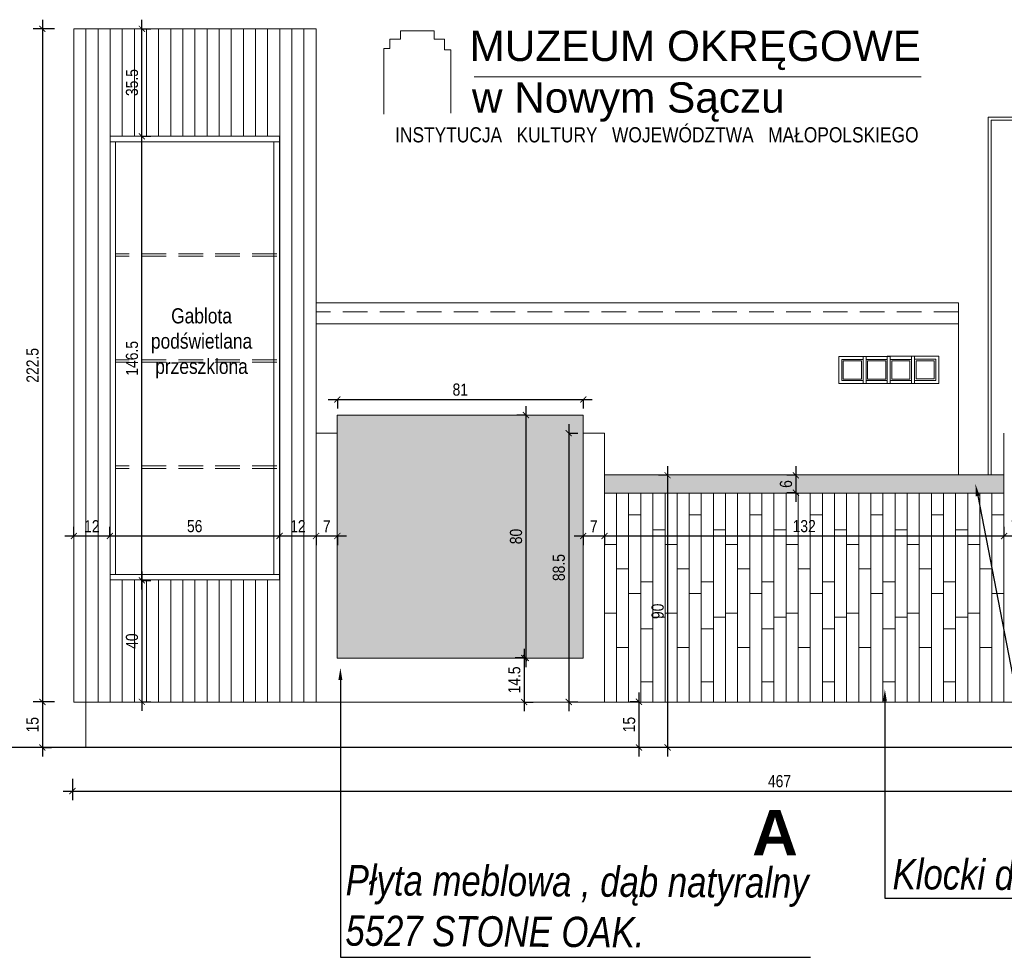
# Model space of a CAD drawing. Header units: millimetres. Extents: x -9038497 to 54128, y -10570064 to 59476.
# Tile 91 of 135: x 45752 to 46078, y 21984 to 22293. Entities that reach past the tile are written whole.
import ezdxf
from ezdxf import colors
from ezdxf.entities.mleader import LeaderData, LeaderLine
from ezdxf.math import Vec2, Vec3

# ---------------------------------------------------------------- set-up
doc = ezdxf.new("R2010")
doc.units = ezdxf.units.MM
doc.header["$LTSCALE"] = 0.8
doc.header["$PDMODE"] = 2
doc.linetypes.add('DASHED', pattern=[19.05, 12.7, -6.35])
doc.linetypes.add('HIDDEN', pattern=[9.525, 6.35, -3.175])
for name, color, linetype, lineweight in [('0 proj_drzwi', 4, 'Continuous', 0), ('0 proj_meble 25', 42, 'Continuous', 25), ('0 proj_oświetlenie', 150, 'Continuous', 13), ('0 proj_przerywana nr 5.', 7, 'HIDDEN', 0), ('0 proj_symbole elektryczne', 150, 'Continuous', 25), ('0 proj_widok widok widok', 7, 'Continuous', 0), ('OPISÓWKA', 120, 'Continuous', 0), ('SCIANY', 1, 'Continuous', 30)]:
    doc.layers.add(name, color=color, linetype=linetype, lineweight=lineweight)
doc.layers.add('SCHODY', color=2, linetype='Continuous')
doc.styles.get("Standard").update_dxf_attribs({"font": 'g12f13.shx', "width": 0.8, "height": 10})
doc.styles.add('WYMIAR-20', font='ARIALN.TTF', dxfattribs={"height": 4})
doc.styles.add('WYMIAR-50', font='ARIALN.TTF', dxfattribs={"height": 10})
doc.dimstyles.new('SKALA-20', dxfattribs={"dimscale": 2, "dimtxt": 2, "dimasz": 1, "dimexe": 1.5, "dimexo": 1.5, "dimgap": 0.6, "dimtad": 1, "dimdec": 1, "dimrnd": 0.5, "dimdsep": 46, "dimtxsty": 'WYMIAR-20', "dimblk": 'ARCHTICK', "dimcen": 1.2, "dimdle": 1.5, "dimclrd": 256, "dimclre": 256, "dimclrt": 256, "dimadec": 0, "dimazin": 0, "dimtfac": 0.5, "dimtdec": 1, "dimtix": 1, "dimtmove": 2, "dimatfit": 3, "dimfxl": 2, "dimfxlon": 1, "dimtolj": 1, "dimarcsym": 0})

# ---------------------------------------------------------------- blocks, each defined once
blk = doc.blocks.new('_ArchTick')
at = {"color": 0, "linetype": 'ByBlock', "const_width": 0.15}
blk.add_lwpolyline([(-0.5, -0.5), (0.5, 0.5)], dxfattribs=at)
blk = doc.blocks.new('*D2500')
at = {"layer": '0 proj_widok widok widok', "lineweight": -2, "transparency": 16777216}
for p, q in [((46008.7, 22146), (46008.7, 22134.23)), ((46008.7, 22143), (46005.7, 22143)), ((46008.7, 22137.23), (46005.7, 22137.23))]:
    blk.add_line(p, q, dxfattribs=at)
at = {"layer": 'Defpoints', "color": 0, "lineweight": 0, "transparency": 16777216}
for p in [(46009.12, 22143), (46008.7, 22137.23), (46009.12, 22137.23)]:
    blk.add_point(p, dxfattribs=at)
at = {"layer": '0 proj_widok widok widok', "lineweight": -2, "transparency": 16777216, "xscale": 2, "yscale": 2, "zscale": 2}
for p, rotation in [((46008.7, 22143), 90), ((46008.7, 22137.23), 270)]:
    blk.add_blockref('_ArchTick', p, dxfattribs=dict(at, rotation=rotation))
at = {"layer": '0 proj_widok widok widok', "lineweight": 0, "transparency": 16777216, "insert": (46005.46, 22140.12), "char_height": 4, "attachment_point": 5, "rotation": 90, "style": 'WYMIAR-20'}
blk.add_mtext('\\A1;6', dxfattribs=at)
blk = doc.blocks.new('ELE')
at = {"layer": '0 proj_oświetlenie'}
for p, q in [((867.64, 1570.94), (876.64, 1570.94)), ((867.64, 1561.94), (867.64, 1570.94)), ((868.64, 1569.94), (875.64, 1569.94)), ((868.64, 1562.94), (868.64, 1569.94)), ((875.64, 1569.94), (875.64, 1562.94)), ((876.64, 1570.94), (876.64, 1561.94)), ((869.14, 1569.44), (875.14, 1569.44)), ((869.14, 1563.44), (869.14, 1569.44)), ((875.14, 1569.44), (875.14, 1563.44)), ((875.14, 1563.44), (869.14, 1563.44)), ((876.64, 1561.94), (867.64, 1561.94)), ((875.64, 1562.94), (868.64, 1562.94))]:
    blk.add_line(p, q, dxfattribs=at)
blk = doc.blocks.new('*D2252')
at = {"layer": '0 proj_widok widok widok', "lineweight": -2, "transparency": 16777216}
for p, q in [((45769.89, 22042.75), (45769.89, 22035.75)), ((46236.74, 22042.75), (46236.74, 22035.75)), ((45766.89, 22038.75), (46239.74, 22038.75))]:
    blk.add_line(p, q, dxfattribs=at)
at = {"layer": 'Defpoints', "color": 0, "lineweight": 0, "transparency": 16777216}
for p in [(45769.89, 22069.48), (46236.74, 22069.48), (46236.74, 22038.75)]:
    blk.add_point(p, dxfattribs=at)
at = {"layer": '0 proj_widok widok widok', "lineweight": -2, "transparency": 16777216, "xscale": 2, "yscale": 2, "zscale": 2, "rotation": 180}
blk.add_blockref('_ArchTick', (45769.89, 22038.75), dxfattribs=at)
at = {"layer": '0 proj_widok widok widok', "lineweight": -2, "transparency": 16777216, "xscale": 2, "yscale": 2, "zscale": 2}
blk.add_blockref('_ArchTick', (46236.74, 22038.75), dxfattribs=at)
at = {"layer": '0 proj_widok widok widok', "lineweight": 0, "transparency": 16777216, "insert": (46003.31, 22041.99), "char_height": 4, "attachment_point": 5, "style": 'WYMIAR-20'}
blk.add_mtext('\\A1;467', dxfattribs=at)
blk = doc.blocks.new('*D2253')
at = {"layer": '0 proj_widok widok widok', "lineweight": -2, "transparency": 16777216}
for p, q in [((45770.38, 22122.96), (45770.38, 22125.96)), ((45782.22, 22122.96), (45782.22, 22125.96)), ((45767.38, 22122.96), (45785.22, 22122.96))]:
    blk.add_line(p, q, dxfattribs=at)
at = {"layer": 'Defpoints', "color": 0, "lineweight": 0, "transparency": 16777216}
for p in [(45770.38, 22122.66), (45782.22, 22122.96), (45782.22, 22122.66)]:
    blk.add_point(p, dxfattribs=at)
at = {"layer": '0 proj_widok widok widok', "lineweight": -2, "transparency": 16777216, "xscale": 2, "yscale": 2, "zscale": 2, "rotation": 180}
blk.add_blockref('_ArchTick', (45770.38, 22122.96), dxfattribs=at)
at = {"layer": '0 proj_widok widok widok', "lineweight": -2, "transparency": 16777216, "xscale": 2, "yscale": 2, "zscale": 2}
blk.add_blockref('_ArchTick', (45782.22, 22122.96), dxfattribs=at)
at = {"layer": '0 proj_widok widok widok', "lineweight": 0, "transparency": 16777216, "insert": (45776.3, 22126.17), "char_height": 4, "attachment_point": 5, "style": 'WYMIAR-20'}
blk.add_mtext('\\A1;12', dxfattribs=at)
blk = doc.blocks.new('*D2254')
at = {"layer": '0 proj_widok widok widok', "lineweight": -2, "transparency": 16777216}
for p, q in [((45782.22, 22122.96), (45782.22, 22125.96)), ((45779.22, 22122.96), (45841.3, 22122.96)), ((45838.3, 22122.96), (45838.3, 22119.96))]:
    blk.add_line(p, q, dxfattribs=at)
at = {"layer": 'Defpoints', "color": 0, "lineweight": 0, "transparency": 16777216}
for p in [(45782.22, 22122.66), (45838.3, 22123.36), (45838.3, 22122.96)]:
    blk.add_point(p, dxfattribs=at)
at = {"layer": '0 proj_widok widok widok', "lineweight": -2, "transparency": 16777216, "xscale": 2, "yscale": 2, "zscale": 2, "rotation": 180}
blk.add_blockref('_ArchTick', (45782.22, 22122.96), dxfattribs=at)
at = {"layer": '0 proj_widok widok widok', "lineweight": -2, "transparency": 16777216, "xscale": 2, "yscale": 2, "zscale": 2}
blk.add_blockref('_ArchTick', (45838.3, 22122.96), dxfattribs=at)
at = {"layer": '0 proj_widok widok widok', "lineweight": 0, "transparency": 16777216, "insert": (45810.26, 22126.2), "char_height": 4, "attachment_point": 5, "style": 'WYMIAR-20'}
blk.add_mtext('\\A1;56', dxfattribs=at)
blk = doc.blocks.new('*D2255')
at = {"layer": '0 proj_widok widok widok', "lineweight": -2, "transparency": 16777216}
for p, q in [((45835.3, 22122.96), (45853.31, 22122.96)), ((45838.3, 22122.96), (45838.3, 22119.96)), ((45850.31, 22122.96), (45850.31, 22119.96))]:
    blk.add_line(p, q, dxfattribs=at)
at = {"layer": 'Defpoints', "color": 0, "lineweight": 0, "transparency": 16777216}
for p in [(45850.31, 22124.58), (45838.3, 22123.36), (45850.31, 22122.96)]:
    blk.add_point(p, dxfattribs=at)
at = {"layer": '0 proj_widok widok widok', "lineweight": -2, "transparency": 16777216, "xscale": 2, "yscale": 2, "zscale": 2, "rotation": 180}
blk.add_blockref('_ArchTick', (45838.3, 22122.96), dxfattribs=at)
at = {"layer": '0 proj_widok widok widok', "lineweight": -2, "transparency": 16777216, "xscale": 2, "yscale": 2, "zscale": 2}
blk.add_blockref('_ArchTick', (45850.31, 22122.96), dxfattribs=at)
at = {"layer": '0 proj_widok widok widok', "lineweight": 0, "transparency": 16777216, "insert": (45844.31, 22126.17), "char_height": 4, "attachment_point": 5, "style": 'WYMIAR-20'}
blk.add_mtext('\\A1;12', dxfattribs=at)
blk = doc.blocks.new('*D2256')
at = {"layer": '0 proj_widok widok widok', "lineweight": -2, "transparency": 16777216}
for p, q in [((45847.31, 22122.96), (45860.35, 22122.96)), ((45850.31, 22122.96), (45850.31, 22119.96)), ((45857.35, 22122.96), (45857.35, 22119.96))]:
    blk.add_line(p, q, dxfattribs=at)
at = {"layer": 'Defpoints', "color": 0, "lineweight": 0, "transparency": 16777216}
for p in [(45850.31, 22124.58), (45857.35, 22123.88), (45857.35, 22122.96)]:
    blk.add_point(p, dxfattribs=at)
at = {"layer": '0 proj_widok widok widok', "lineweight": -2, "transparency": 16777216, "xscale": 2, "yscale": 2, "zscale": 2, "rotation": 180}
blk.add_blockref('_ArchTick', (45850.31, 22122.96), dxfattribs=at)
at = {"layer": '0 proj_widok widok widok', "lineweight": -2, "transparency": 16777216, "xscale": 2, "yscale": 2, "zscale": 2}
blk.add_blockref('_ArchTick', (45857.35, 22122.96), dxfattribs=at)
at = {"layer": '0 proj_widok widok widok', "lineweight": 0, "transparency": 16777216, "insert": (45853.83, 22126.16), "char_height": 4, "attachment_point": 5, "style": 'WYMIAR-20'}
blk.add_mtext('\\A1;7', dxfattribs=at)
blk = doc.blocks.new('*D2257')
at = {"layer": '0 proj_widok widok widok', "lineweight": -2, "transparency": 16777216}
for p, q in [((45854.35, 22168.04), (45941.52, 22168.04)), ((45857.35, 22168.04), (45857.35, 22165.04)), ((45938.52, 22168.04), (45938.52, 22165.04))]:
    blk.add_line(p, q, dxfattribs=at)
at = {"layer": 'Defpoints', "color": 0, "lineweight": 0, "transparency": 16777216}
for p in [(45857.35, 22168.96), (45938.52, 22168.24), (45938.52, 22168.04)]:
    blk.add_point(p, dxfattribs=at)
at = {"layer": '0 proj_widok widok widok', "lineweight": -2, "transparency": 16777216, "xscale": 2, "yscale": 2, "zscale": 2, "rotation": 180}
blk.add_blockref('_ArchTick', (45857.35, 22168.04), dxfattribs=at)
at = {"layer": '0 proj_widok widok widok', "lineweight": -2, "transparency": 16777216, "xscale": 2, "yscale": 2, "zscale": 2}
blk.add_blockref('_ArchTick', (45938.52, 22168.04), dxfattribs=at)
at = {"layer": '0 proj_widok widok widok', "lineweight": 0, "transparency": 16777216, "insert": (45897.94, 22171.28), "char_height": 4, "attachment_point": 5, "style": 'WYMIAR-20'}
blk.add_mtext('\\A1;81', dxfattribs=at)
blk = doc.blocks.new('*D2258')
at = {"layer": '0 proj_widok widok widok', "lineweight": -2, "transparency": 16777216}
for p, q in [((45935.52, 22122.96), (45948.5, 22122.96)), ((45938.52, 22122.96), (45938.52, 22119.96)), ((45945.5, 22122.96), (45945.5, 22119.96))]:
    blk.add_line(p, q, dxfattribs=at)
at = {"layer": 'Defpoints', "color": 0, "lineweight": 0, "transparency": 16777216}
for p in [(45938.52, 22123.16), (45945.5, 22123.35), (45945.5, 22122.96)]:
    blk.add_point(p, dxfattribs=at)
at = {"layer": '0 proj_widok widok widok', "lineweight": -2, "transparency": 16777216, "xscale": 2, "yscale": 2, "zscale": 2, "rotation": 180}
blk.add_blockref('_ArchTick', (45938.52, 22122.96), dxfattribs=at)
at = {"layer": '0 proj_widok widok widok', "lineweight": -2, "transparency": 16777216, "xscale": 2, "yscale": 2, "zscale": 2}
blk.add_blockref('_ArchTick', (45945.5, 22122.96), dxfattribs=at)
at = {"layer": '0 proj_widok widok widok', "lineweight": 0, "transparency": 16777216, "insert": (45942.01, 22126.16), "char_height": 4, "attachment_point": 5, "style": 'WYMIAR-20'}
blk.add_mtext('\\A1;7', dxfattribs=at)
blk = doc.blocks.new('*D2259')
at = {"layer": '0 proj_widok widok widok', "lineweight": -2, "transparency": 16777216}
for p, q in [((46077.43, 22122.96), (46077.43, 22125.96)), ((45942.5, 22122.96), (46080.43, 22122.96)), ((45945.5, 22122.96), (45945.5, 22119.96))]:
    blk.add_line(p, q, dxfattribs=at)
at = {"layer": 'Defpoints', "color": 0, "lineweight": 0, "transparency": 16777216}
for p in [(45945.5, 22123.35), (46077.43, 22122.96), (46077.43, 22122.89)]:
    blk.add_point(p, dxfattribs=at)
at = {"layer": '0 proj_widok widok widok', "lineweight": -2, "transparency": 16777216, "xscale": 2, "yscale": 2, "zscale": 2, "rotation": 180}
blk.add_blockref('_ArchTick', (45945.5, 22122.96), dxfattribs=at)
at = {"layer": '0 proj_widok widok widok', "lineweight": -2, "transparency": 16777216, "xscale": 2, "yscale": 2, "zscale": 2}
blk.add_blockref('_ArchTick', (46077.43, 22122.96), dxfattribs=at)
at = {"layer": '0 proj_widok widok widok', "lineweight": 0, "transparency": 16777216, "insert": (46011.46, 22126.2), "char_height": 4, "attachment_point": 5, "style": 'WYMIAR-20'}
blk.add_mtext('\\A1;132', dxfattribs=at)
blk = doc.blocks.new('*D2260')
at = {"layer": '0 proj_widok widok widok', "lineweight": -2, "transparency": 16777216}
for p, q in [((46077.43, 22122.96), (46077.43, 22125.96)), ((46074.43, 22122.96), (46087.58, 22122.96)), ((46084.58, 22122.96), (46084.58, 22119.96))]:
    blk.add_line(p, q, dxfattribs=at)
at = {"layer": 'Defpoints', "color": 0, "lineweight": 0, "transparency": 16777216}
for p in [(46077.43, 22122.89), (46084.58, 22123.18), (46084.58, 22122.96)]:
    blk.add_point(p, dxfattribs=at)
at = {"layer": '0 proj_widok widok widok', "lineweight": -2, "transparency": 16777216, "xscale": 2, "yscale": 2, "zscale": 2, "rotation": 180}
blk.add_blockref('_ArchTick', (46077.43, 22122.96), dxfattribs=at)
at = {"layer": '0 proj_widok widok widok', "lineweight": -2, "transparency": 16777216, "xscale": 2, "yscale": 2, "zscale": 2}
blk.add_blockref('_ArchTick', (46084.58, 22122.96), dxfattribs=at)
at = {"layer": '0 proj_widok widok widok', "lineweight": 0, "transparency": 16777216, "insert": (46081.01, 22126.16), "char_height": 4, "attachment_point": 5, "style": 'WYMIAR-20'}
blk.add_mtext('\\A1;7', dxfattribs=at)
blk = doc.blocks.new('*D2266')
at = {"layer": '0 proj_widok widok widok', "lineweight": -2, "transparency": 16777216}
for p, q in [((45966.34, 22146.03), (45966.34, 22050.14)), ((45966.34, 22143.03), (45963.34, 22143.03)), ((45966.34, 22053.14), (45963.34, 22053.14))]:
    blk.add_line(p, q, dxfattribs=at)
at = {"layer": 'Defpoints', "color": 0, "lineweight": 0, "transparency": 16777216}
for p in [(45966.47, 22143.03), (45966.34, 22053.14), (45966.47, 22053.14)]:
    blk.add_point(p, dxfattribs=at)
at = {"layer": '0 proj_widok widok widok', "lineweight": -2, "transparency": 16777216, "xscale": 2, "yscale": 2, "zscale": 2}
for p, rotation in [((45966.34, 22143.03), 90), ((45966.34, 22053.14), 270)]:
    blk.add_blockref('_ArchTick', p, dxfattribs=dict(at, rotation=rotation))
at = {"layer": '0 proj_widok widok widok', "lineweight": 0, "transparency": 16777216, "insert": (45963.1, 22098.09), "char_height": 4, "attachment_point": 5, "rotation": 90, "style": 'WYMIAR-20'}
blk.add_mtext('\\A1;90', dxfattribs=at)
blk = doc.blocks.new('*D2267')
at = {"layer": '0 proj_widok widok widok', "lineweight": -2, "transparency": 16777216}
for p, q in [((45956.92, 22071.24), (45956.92, 22050.15)), ((45956.92, 22068.24), (45953.92, 22068.24)), ((45956.92, 22053.15), (45953.92, 22053.15))]:
    blk.add_line(p, q, dxfattribs=at)
at = {"layer": 'Defpoints', "color": 0, "lineweight": 0, "transparency": 16777216}
for p in [(45957.53, 22068.24), (45956.92, 22053.15), (45957.53, 22053.15)]:
    blk.add_point(p, dxfattribs=at)
at = {"layer": '0 proj_widok widok widok', "lineweight": -2, "transparency": 16777216, "xscale": 2, "yscale": 2, "zscale": 2}
for p, rotation in [((45956.92, 22068.24), 90), ((45956.92, 22053.15), 270)]:
    blk.add_blockref('_ArchTick', p, dxfattribs=dict(at, rotation=rotation))
at = {"layer": '0 proj_widok widok widok', "lineweight": 0, "transparency": 16777216, "insert": (45953.68, 22060.7), "char_height": 4, "attachment_point": 5, "rotation": 90, "style": 'WYMIAR-20'}
blk.add_mtext('\\A1;15', dxfattribs=at)
blk = doc.blocks.new('*D2268')
at = {"layer": '0 proj_widok widok widok', "lineweight": -2, "transparency": 16777216}
for p, q in [((45919.59, 22165.88), (45919.59, 22079.69)), ((45919.59, 22162.88), (45916.59, 22162.88)), ((45919.59, 22082.69), (45916.59, 22082.69))]:
    blk.add_line(p, q, dxfattribs=at)
at = {"layer": 'Defpoints', "color": 0, "lineweight": 0, "transparency": 16777216}
for p in [(45920.03, 22162.88), (45919.59, 22082.69), (45920.03, 22082.69)]:
    blk.add_point(p, dxfattribs=at)
at = {"layer": '0 proj_widok widok widok', "lineweight": -2, "transparency": 16777216, "xscale": 2, "yscale": 2, "zscale": 2}
for p, rotation in [((45919.59, 22162.88), 90), ((45919.59, 22082.69), 270)]:
    blk.add_blockref('_ArchTick', p, dxfattribs=dict(at, rotation=rotation))
at = {"layer": '0 proj_widok widok widok', "lineweight": 0, "transparency": 16777216, "insert": (45916.34, 22122.79), "char_height": 4, "attachment_point": 5, "rotation": 90, "style": 'WYMIAR-20'}
blk.add_mtext('\\A1;80', dxfattribs=at)
blk = doc.blocks.new('*D2269')
at = {"layer": '0 proj_widok widok widok', "lineweight": -2, "transparency": 16777216}
for p, q in [((45919.03, 22085.69), (45919.03, 22065.14)), ((45919.03, 22082.69), (45916.03, 22082.69)), ((45919.03, 22068.14), (45922.03, 22068.14))]:
    blk.add_line(p, q, dxfattribs=at)
at = {"layer": 'Defpoints', "color": 0, "lineweight": 0, "transparency": 16777216}
for p in [(45919.47, 22082.69), (45918.71, 22068.14), (45919.03, 22068.14)]:
    blk.add_point(p, dxfattribs=at)
at = {"layer": '0 proj_widok widok widok', "lineweight": -2, "transparency": 16777216, "xscale": 2, "yscale": 2, "zscale": 2}
for p, rotation in [((45919.03, 22082.69), 90), ((45919.03, 22068.14), 270)]:
    blk.add_blockref('_ArchTick', p, dxfattribs=dict(at, rotation=rotation))
at = {"layer": '0 proj_widok widok widok', "lineweight": 0, "transparency": 16777216, "insert": (45915.78, 22075.42), "char_height": 4, "attachment_point": 5, "rotation": 90, "style": 'WYMIAR-20'}
blk.add_mtext('\\A1;14.5', dxfattribs=at)
blk = doc.blocks.new('*D2270')
at = {"layer": '0 proj_widok widok widok', "lineweight": -2, "transparency": 16777216}
for p, q in [((45763.98, 22290.43), (45756.98, 22290.43)), ((45759.98, 22293.43), (45759.98, 22065.16)), ((45763.98, 22068.16), (45756.98, 22068.16))]:
    blk.add_line(p, q, dxfattribs=at)
at = {"layer": 'Defpoints', "color": 0, "lineweight": 0, "transparency": 16777216}
for p in [(45769.67, 22290.43), (45759.98, 22068.16), (45769.67, 22068.16)]:
    blk.add_point(p, dxfattribs=at)
at = {"layer": '0 proj_widok widok widok', "lineweight": -2, "transparency": 16777216, "xscale": 2, "yscale": 2, "zscale": 2}
for p, rotation in [((45759.98, 22290.43), 90), ((45759.98, 22068.16), 270)]:
    blk.add_blockref('_ArchTick', p, dxfattribs=dict(at, rotation=rotation))
at = {"layer": '0 proj_widok widok widok', "lineweight": 0, "transparency": 16777216, "insert": (45756.74, 22179.3), "char_height": 4, "attachment_point": 5, "rotation": 90, "style": 'WYMIAR-20'}
blk.add_mtext('\\A1;222.5', dxfattribs=at)
blk = doc.blocks.new('*D2271')
at = {"layer": '0 proj_widok widok widok', "lineweight": -2, "transparency": 16777216}
for p, q in [((45759.98, 22071.16), (45759.98, 22050.12)), ((45763.98, 22068.16), (45756.98, 22068.16)), ((45759.98, 22053.12), (45762.98, 22053.12))]:
    blk.add_line(p, q, dxfattribs=at)
at = {"layer": 'Defpoints', "color": 0, "lineweight": 0, "transparency": 16777216}
for p in [(45769.67, 22068.16), (45759.86, 22053.12), (45759.98, 22053.12)]:
    blk.add_point(p, dxfattribs=at)
at = {"layer": '0 proj_widok widok widok', "lineweight": -2, "transparency": 16777216, "xscale": 2, "yscale": 2, "zscale": 2}
for p, rotation in [((45759.98, 22068.16), 90), ((45759.98, 22053.12), 270)]:
    blk.add_blockref('_ArchTick', p, dxfattribs=dict(at, rotation=rotation))
at = {"layer": '0 proj_widok widok widok', "lineweight": 0, "transparency": 16777216, "insert": (45756.74, 22060.64), "char_height": 4, "attachment_point": 5, "rotation": 90, "style": 'WYMIAR-20'}
blk.add_mtext('\\A1;15', dxfattribs=at)
blk = doc.blocks.new('*D2272')
at = {"layer": '0 proj_widok widok widok', "lineweight": -2, "transparency": 16777216}
for p, q in [((45792.81, 22111.29), (45792.81, 22065.21)), ((45792.81, 22108.29), (45795.81, 22108.29)), ((45792.81, 22068.21), (45795.81, 22068.21))]:
    blk.add_line(p, q, dxfattribs=at)
at = {"layer": 'Defpoints', "color": 0, "lineweight": 0, "transparency": 16777216}
for p in [(45792.48, 22108.29), (45792.48, 22068.21), (45792.81, 22068.21)]:
    blk.add_point(p, dxfattribs=at)
at = {"layer": '0 proj_widok widok widok', "lineweight": -2, "transparency": 16777216, "xscale": 2, "yscale": 2, "zscale": 2}
for p, rotation in [((45792.81, 22108.29), 90), ((45792.81, 22068.21), 270)]:
    blk.add_blockref('_ArchTick', p, dxfattribs=dict(at, rotation=rotation))
at = {"layer": '0 proj_widok widok widok', "lineweight": 0, "transparency": 16777216, "insert": (45789.57, 22088.25), "char_height": 4, "attachment_point": 5, "rotation": 90, "style": 'WYMIAR-20'}
blk.add_mtext('\\A1;40', dxfattribs=at)
blk = doc.blocks.new('*D2273')
at = {"layer": '0 proj_widok widok widok', "lineweight": -2, "transparency": 16777216}
for p, q in [((45792.81, 22105.29), (45792.81, 22257.95)), ((45792.81, 22254.95), (45795.81, 22254.95)), ((45792.81, 22108.29), (45795.81, 22108.29))]:
    blk.add_line(p, q, dxfattribs=at)
at = {"layer": 'Defpoints', "color": 0, "lineweight": 0, "transparency": 16777216}
for p in [(45792.72, 22254.95), (45792.81, 22254.95), (45792.48, 22108.29)]:
    blk.add_point(p, dxfattribs=at)
at = {"layer": '0 proj_widok widok widok', "lineweight": -2, "transparency": 16777216, "xscale": 2, "yscale": 2, "zscale": 2}
for p, rotation in [((45792.81, 22254.95), 90), ((45792.81, 22108.29), 270)]:
    blk.add_blockref('_ArchTick', p, dxfattribs=dict(at, rotation=rotation))
at = {"layer": '0 proj_widok widok widok', "lineweight": 0, "transparency": 16777216, "insert": (45789.57, 22181.62), "char_height": 4, "attachment_point": 5, "rotation": 90, "style": 'WYMIAR-20'}
blk.add_mtext('\\A1;146.5', dxfattribs=at)
blk = doc.blocks.new('*D2274')
at = {"layer": '0 proj_widok widok widok', "lineweight": -2, "transparency": 16777216}
for p, q in [((45792.81, 22251.95), (45792.81, 22293.42)), ((45792.81, 22290.42), (45795.81, 22290.42)), ((45792.81, 22254.95), (45795.81, 22254.95))]:
    blk.add_line(p, q, dxfattribs=at)
at = {"layer": 'Defpoints', "color": 0, "lineweight": 0, "transparency": 16777216}
for p in [(45792.8, 22290.42), (45792.81, 22290.42), (45792.72, 22254.95)]:
    blk.add_point(p, dxfattribs=at)
at = {"layer": '0 proj_widok widok widok', "lineweight": -2, "transparency": 16777216, "xscale": 2, "yscale": 2, "zscale": 2}
for p, rotation in [((45792.81, 22290.42), 90), ((45792.81, 22254.95), 270)]:
    blk.add_blockref('_ArchTick', p, dxfattribs=dict(at, rotation=rotation))
at = {"layer": '0 proj_widok widok widok', "lineweight": 0, "transparency": 16777216, "insert": (45789.57, 22272.68), "char_height": 4, "attachment_point": 5, "rotation": 90, "style": 'WYMIAR-20'}
blk.add_mtext('\\A1;35.5', dxfattribs=at)
blk = doc.blocks.new('*D2281')
at = {"layer": '0 proj_widok widok widok', "lineweight": -2, "transparency": 16777216}
for p, q in [((45933.71, 22159.91), (45933.71, 22065.17)), ((45933.71, 22156.91), (45936.71, 22156.91)), ((45933.71, 22068.17), (45936.71, 22068.17))]:
    blk.add_line(p, q, dxfattribs=at)
at = {"layer": 'Defpoints', "color": 0, "lineweight": 0, "transparency": 16777216}
for p in [(45930.72, 22156.91), (45930.72, 22068.17), (45933.71, 22068.17)]:
    blk.add_point(p, dxfattribs=at)
at = {"layer": '0 proj_widok widok widok', "lineweight": -2, "transparency": 16777216, "xscale": 2, "yscale": 2, "zscale": 2}
for p, rotation in [((45933.71, 22156.91), 90), ((45933.71, 22068.17), 270)]:
    blk.add_blockref('_ArchTick', p, dxfattribs=dict(at, rotation=rotation))
at = {"layer": '0 proj_widok widok widok', "lineweight": 0, "transparency": 16777216, "insert": (45930.47, 22112.54), "char_height": 4, "attachment_point": 5, "rotation": 90, "style": 'WYMIAR-20'}
blk.add_mtext('\\A1;88.5', dxfattribs=at)

msp = doc.modelspace()

# ---------------------------------------------------------------- hatches: boundary and pattern name
at = {"layer": '0 proj_widok widok widok', "lineweight": 0, "true_color": 0x939598, "transparency": 33554687}
h = msp.add_hatch(color=252, dxfattribs=at)
h.dxf.hatch_style = 1
h.paths.add_polyline_path([(45857.34, 22162.91), (45857.34, 22082.67), (45938.52, 22082.67), (45938.52, 22162.91)])
h = msp.add_hatch(color=252, dxfattribs=at)
h.dxf.hatch_style = 1
h.paths.add_polyline_path([(46077.41, 22143.15), (45945.52, 22143.15), (45945.52, 22137.15), (46077.41, 22137.15)])

# ---------------------------------------------------------------- linework, layer by layer
at = {"color": 1, "lineweight": 0, "ltscale": 40}
msp.add_line((45902.46, 22274.59), (46050.11, 22274.59), dxfattribs=at)
at = {"layer": '0 proj_drzwi'}
for p, q in [((46162.5, 22261.29), (46072.19, 22261.29)), ((46072.19, 22261.29), (46072.19, 22143.15)), ((46161.5, 22260.29), (46073.19, 22260.29)), ((46073.19, 22260.29), (46073.19, 22143.15))]:
    msp.add_line(p, q, dxfattribs=at)
at = {"layer": '0 proj_meble 25', "lineweight": 18}
for p, q in [((45770.34, 22290.39), (45770.34, 22068.15)), ((45770.34, 22290.39), (45850.34, 22290.39)), ((45774.34, 22290.39), (45774.34, 22053.15)), ((45778.34, 22290.39), (45778.34, 22068.15)), ((45782.34, 22290.39), (45782.34, 22068.15)), ((45786.34, 22290.39), (45786.34, 22254.93)), ((45790.34, 22290.39), (45790.34, 22254.93)), ((45794.34, 22290.39), (45794.34, 22254.93)), ((45798.34, 22290.39), (45798.34, 22254.93)), ((45802.34, 22290.39), (45802.34, 22254.93)), ((45806.34, 22290.39), (45806.34, 22254.93)), ((45810.34, 22290.39), (45810.34, 22254.93)), ((45814.34, 22290.39), (45814.34, 22254.93)), ((45818.34, 22290.39), (45818.34, 22254.93)), ((45822.34, 22290.39), (45822.34, 22254.93)), ((45826.34, 22290.39), (45826.34, 22254.93)), ((45830.34, 22290.39), (45830.34, 22254.93)), ((45834.34, 22290.39), (45834.34, 22254.93)), ((45838.34, 22290.39), (45838.34, 22068.15)), ((45842.34, 22290.39), (45842.34, 22068.15)), ((45846.34, 22290.39), (45846.34, 22068.15)), ((45850.34, 22290.39), (45850.34, 22068.15)), ((45782.36, 22254.93), (45782.36, 22108.5)), ((45782.36, 22254.93), (45838.23, 22254.93)), ((45838.23, 22108.5), (45838.23, 22254.93)), ((45782.36, 22253.13), (45838.23, 22253.13)), ((45784.16, 22253.13), (45784.16, 22110.3)), ((45836.43, 22110.3), (45836.43, 22253.13)), ((46062.37, 22199.99), (45850.34, 22199.99)), ((46062.37, 22143.02), (46062.37, 22199.99)), ((46062.35, 22192.99), (45850.34, 22192.99)), ((45857.34, 22162.91), (45857.34, 22082.67)), ((45938.52, 22162.91), (45857.34, 22162.91)), ((45938.52, 22082.67), (45938.52, 22162.91)), ((45857.34, 22156.91), (45850.34, 22156.91)), ((45945.52, 22156.91), (45938.52, 22156.91)), ((45945.52, 22068.15), (45945.52, 22156.91)), ((46077.41, 22068.15), (46077.41, 22156.91)), ((46077.41, 22143.15), (45945.52, 22143.15)), ((46077.41, 22137.15), (45945.52, 22137.15)), ((45949.51, 22137.15), (45949.51, 22068.15)), ((45953.51, 22137.15), (45953.51, 22068.15)), ((45957.51, 22137.15), (45957.51, 22068.15)), ((45961.51, 22137.15), (45961.51, 22068.15)), ((45965.51, 22137.15), (45965.51, 22068.15)), ((45969.51, 22137.15), (45969.51, 22068.15)), ((45973.48, 22137.15), (45973.48, 22068.15)), ((45977.48, 22137.15), (45977.48, 22068.15)), ((45981.48, 22137.15), (45981.48, 22068.15)), ((45985.48, 22137.15), (45985.48, 22068.15)), ((45989.48, 22137.15), (45989.48, 22068.15)), ((45993.48, 22137.15), (45993.48, 22068.15)), ((45997.48, 22137.15), (45997.48, 22068.15)), ((46001.48, 22137.15), (46001.48, 22068.15)), ((46005.48, 22137.15), (46005.48, 22068.15)), ((46009.48, 22137.15), (46009.48, 22068.15)), ((46013.48, 22137.15), (46013.48, 22068.15)), ((46017.48, 22137.15), (46017.48, 22068.15)), ((46021.48, 22137.15), (46021.48, 22068.15)), ((46025.44, 22137.15), (46025.44, 22068.15)), ((46029.44, 22137.15), (46029.44, 22068.15)), ((46033.44, 22137.15), (46033.44, 22068.15)), ((46037.44, 22137.15), (46037.44, 22068.15)), ((46041.44, 22137.15), (46041.44, 22068.15)), ((46045.44, 22137.15), (46045.44, 22068.15)), ((46049.44, 22137.15), (46049.44, 22068.15)), ((46053.44, 22137.15), (46053.44, 22068.15)), ((46057.44, 22137.15), (46057.44, 22068.15)), ((46061.44, 22137.15), (46061.44, 22068.15)), ((46065.44, 22137.15), (46065.44, 22068.15)), ((46069.44, 22137.15), (46069.44, 22068.15)), ((46073.44, 22137.15), (46073.44, 22068.15)), ((45953.54, 22129.96), (45957.54, 22129.96)), ((45973.47, 22129.96), (45977.48, 22129.96)), ((45993.45, 22129.96), (45997.46, 22129.96)), ((46013.48, 22129.96), (46017.49, 22129.96)), ((46033.45, 22129.96), (46037.45, 22129.96)), ((46053.45, 22129.96), (46057.46, 22129.96)), ((46073.43, 22129.96), (46077.44, 22129.96)), ((45961.5, 22124.96), (45965.52, 22124.96)), ((45981.49, 22124.96), (45985.51, 22124.96)), ((46001.45, 22124.96), (46005.48, 22124.96)), ((46021.44, 22124.96), (46025.47, 22124.96)), ((46041.41, 22124.96), (46045.43, 22124.96)), ((46061.42, 22124.96), (46065.44, 22124.96)), ((45945.56, 22120.16), (45949.52, 22120.16)), ((45965.5, 22120.16), (45969.46, 22120.16)), ((45985.53, 22120.16), (45989.49, 22120.16)), ((46005.51, 22120.16), (46009.47, 22120.16)), ((46025.47, 22120.16), (46029.43, 22120.16)), ((46045.48, 22120.16), (46049.44, 22120.16)), ((46065.46, 22120.16), (46069.42, 22120.16)), ((45949.5, 22112.13), (45953.51, 22112.13)), ((45969.49, 22112.13), (45973.5, 22112.13)), ((45989.47, 22112.13), (45993.48, 22112.13)), ((46009.45, 22112.13), (46013.45, 22112.13)), ((46029.41, 22112.13), (46033.42, 22112.13)), ((46049.42, 22112.13), (46053.43, 22112.13)), ((46069.4, 22112.13), (46073.4, 22112.13)), ((45838.23, 22110.3), (45782.36, 22110.3)), ((45838.23, 22108.5), (45782.36, 22108.5)), ((45786.34, 22108.5), (45786.34, 22068.15)), ((45790.34, 22108.5), (45790.34, 22068.15)), ((45794.34, 22108.5), (45794.34, 22068.15)), ((45798.34, 22108.5), (45798.34, 22068.15)), ((45802.34, 22108.5), (45802.34, 22068.15)), ((45806.34, 22108.5), (45806.34, 22068.15)), ((45810.34, 22108.5), (45810.34, 22068.15)), ((45814.34, 22108.5), (45814.34, 22068.15)), ((45818.34, 22108.5), (45818.34, 22068.15)), ((45822.34, 22108.5), (45822.34, 22068.15)), ((45826.34, 22108.5), (45826.34, 22068.15)), ((45830.34, 22108.5), (45830.34, 22068.15)), ((45834.34, 22108.5), (45834.34, 22068.15)), ((45957.5, 22107.88), (45961.5, 22107.88)), ((45977.49, 22107.88), (45981.49, 22107.88)), ((45997.46, 22107.88), (46001.46, 22107.88)), ((46017.45, 22107.88), (46021.45, 22107.88)), ((46037.42, 22107.88), (46041.42, 22107.88)), ((46057.42, 22107.88), (46061.42, 22107.88)), ((45953.52, 22103.93), (45957.53, 22103.93)), ((45973.51, 22103.93), (45977.52, 22103.93)), ((45993.44, 22103.93), (45997.45, 22103.93)), ((46013.46, 22103.93), (46017.48, 22103.93)), ((46033.43, 22103.93), (46037.45, 22103.93)), ((46053.44, 22103.93), (46057.45, 22103.93)), ((46073.41, 22103.93), (46077.43, 22103.93)), ((45945.52, 22097.51), (45949.51, 22097.51)), ((45961.5, 22096.21), (45965.52, 22096.21)), ((45965.45, 22097.51), (45969.45, 22097.51)), ((45981.49, 22096.21), (45985.51, 22096.21)), ((45985.49, 22097.51), (45989.48, 22097.51)), ((46001.45, 22096.21), (46005.48, 22096.21)), ((46005.46, 22097.51), (46009.46, 22097.51)), ((46021.44, 22096.21), (46025.47, 22096.21)), ((46025.43, 22097.51), (46029.42, 22097.51)), ((46041.41, 22096.21), (46045.43, 22096.21)), ((46045.43, 22097.51), (46049.43, 22097.51)), ((46061.42, 22096.21), (46065.44, 22096.21)), ((46065.41, 22097.51), (46069.41, 22097.51)), ((45957.5, 22092.28), (45961.5, 22092.28)), ((45977.49, 22092.28), (45981.49, 22092.28)), ((45997.46, 22092.28), (46001.46, 22092.28)), ((46017.45, 22092.28), (46021.45, 22092.28)), ((46037.42, 22092.28), (46041.42, 22092.28)), ((46057.42, 22092.28), (46061.42, 22092.28)), ((45949.48, 22086.09), (45953.5, 22086.09)), ((45969.47, 22086.09), (45973.49, 22086.09)), ((45989.45, 22086.09), (45993.47, 22086.09)), ((46009.43, 22086.09), (46013.45, 22086.09)), ((46029.39, 22086.09), (46033.41, 22086.09)), ((46049.4, 22086.09), (46053.42, 22086.09)), ((46069.38, 22086.09), (46073.4, 22086.09)), ((45938.52, 22082.67), (45857.34, 22082.67)), ((45957.5, 22074.77), (45961.5, 22074.77)), ((45977.49, 22074.77), (45981.49, 22074.77)), ((45997.46, 22074.77), (46001.46, 22074.77)), ((46017.45, 22074.77), (46021.45, 22074.77)), ((46037.42, 22074.77), (46041.42, 22074.77)), ((46057.42, 22074.77), (46061.42, 22074.77)), ((46236.75, 22068.15), (45770.34, 22068.15))]:
    msp.add_line(p, q, dxfattribs=at)
at = {"layer": '0 proj_widok widok widok', "lineweight": 0}
for p, q in [((45874.62, 22283.87), (45874.62, 22287.02)), ((45874.62, 22287.02), (45878.19, 22287.02)), ((45878.19, 22287.02), (45878.19, 22289.76)), ((45878.19, 22289.76), (45889.32, 22289.76)), ((45889.32, 22289.76), (45889.32, 22287.02)), ((45889.32, 22287.02), (45892.69, 22287.02)), ((45892.69, 22287.02), (45892.69, 22283.45)), ((45872.72, 22262.19), (45872.72, 22283.87)), ((45872.72, 22283.87), (45874.62, 22283.87)), ((45892.69, 22283.45), (45894.79, 22283.45)), ((45894.79, 22283.45), (45894.79, 22262.55))]:
    msp.add_line(p, q, dxfattribs=at)
at = {"layer": '0 proj_widok widok widok', "linetype": 'DASHED', "lineweight": 0, "ltscale": 0.8}
for p, q in [((45837.39, 22216.1), (45784.16, 22216.1)), ((45837.39, 22215.3), (45784.16, 22215.3)), ((46062.37, 22196.99), (45850.34, 22196.99)), ((45837.39, 22181.1), (45784.16, 22181.1)), ((45837.39, 22180.3), (45784.16, 22180.3)), ((45837.39, 22146.1), (45784.16, 22146.1)), ((45837.39, 22145.3), (45784.16, 22145.3))]:
    msp.add_line(p, q, dxfattribs=at)
at = {"layer": 'SCIANY', "ltscale": 40}
for p, q in [((45771.93, 22053.15), (45466.77, 22053.15)), ((46236.75, 22053.15), (45770.34, 22053.15))]:
    msp.add_line(p, q, dxfattribs=at)

# ---------------------------------------------------------------- block references
at = {"layer": '0 proj_przerywana nr 5.', "xscale": -1, "rotation": 90}
for p in [(47593.81, 23049.91), (47601.81, 23049.92), (47609.81, 23049.93), (47617.81, 23049.96)]:
    msp.add_blockref('ELE', p, dxfattribs=at)

# ---------------------------------------------------------------- texts
at = {"layer": '0 proj_symbole elektryczne', "char_height": 10, "attachment_point": 1, "rotation": 359.666, "style": 'WYMIAR-50'}
for s, insert in [('{\\fArial Narrow|b0|i1|c238|p34;Klocki dębowe.}', (46040.68, 22016.34)), ('{\\fArial Narrow|b0|i1|c238|p34;Płyta meblowa , dąb natyralny \\P5527 STONE OAK.}', (45860.15, 22014.36))]:
    msp.add_mtext_dynamic_manual_height_columns(s, width=403.8287, gutter_width=50, heights=[0], dxfattribs=dict(at, insert=insert))
at = {"layer": '0 proj_widok widok widok', "lineweight": 0, "insert": (45994.25, 22032.5), "char_height": 15, "attachment_point": 1, "style": 'WYMIAR-50'}
msp.add_mtext_dynamic_manual_height_columns('{\\fArial Unicode MS|b1|i0|c238|p34;A}', width=21.4671, gutter_width=50, heights=[0], dxfattribs=at)
at = {"layer": 'OPISÓWKA', "char_height": 10, "width": 158.4679, "attachment_point": 3, "style": 'WYMIAR-50'}
for s, insert in [('{\\f@Arial Unicode MS|b0|i0|c238|p34;MUZEUM OKRĘGOWE}', (46049.99, 22289.79)), ('{\\f@Arial Unicode MS|b0|i0|c238|p34;w Nowym Sączu}', (46005.01, 22272.75))]:
    msp.add_mtext(s, dxfattribs=dict(at, insert=insert))
at = {"layer": 'SCHODY', "char_height": 5, "width": 327.0342, "attachment_point": 2, "style": 'WYMIAR-50'}
for s, insert in [('INSTYTUCJA   KULTURY   WOJEWÓDZTWA   MAŁOPOLSKIEGO', (45962.82, 22257.93)), ('Gablota \\Ppodświetlana\\Pprzeszklona', (45812.52, 22198.15))]:
    msp.add_mtext(s, dxfattribs=dict(at, insert=insert))

# ---------------------------------------------------------------- dimensions: what is measured, and where the dimension line sits
at = {"layer": '0 proj_widok widok widok', "lineweight": 0}
for base, p1, p2, picture, middle in [((45759.98, 22068.16), (45769.67, 22290.43), (45769.67, 22068.16), '*D2270', (45756.74, 22179.3)), ((45792.81, 22290.42), (45792.72, 22254.95), (45792.8, 22290.42), '*D2274', (45789.57, 22272.68)), ((45792.81, 22254.95), (45792.48, 22108.29), (45792.72, 22254.95), '*D2273', (45789.57, 22181.62)), ((45919.59, 22082.69), (45920.03, 22162.88), (45920.03, 22082.69), '*D2268', (45916.34, 22122.79)), ((45933.71, 22068.17), (45930.72, 22156.91), (45930.72, 22068.17), '*D2281', (45930.47, 22112.54)), ((45966.34, 22053.14), (45966.47, 22143.03), (45966.47, 22053.14), '*D2266', (45963.1, 22098.09)), ((46008.7, 22137.23), (46009.12, 22143), (46009.12, 22137.23), '*D2500', (46005.46, 22140.12)), ((45792.81, 22068.21), (45792.48, 22108.29), (45792.48, 22068.21), '*D2272', (45789.57, 22088.25)), ((45919.0264, 22068.141), (45919.4693, 22082.6896), (45918.7121, 22068.141), '*D2269', (45915.7841, 22075.4153)), ((45759.98, 22053.12), (45769.67, 22068.16), (45759.86, 22053.12), '*D2271', (45756.74, 22060.64)), ((45956.92, 22053.15), (45957.53, 22068.24), (45957.53, 22053.15), '*D2267', (45953.68, 22060.7))]:
    dim = msp.add_linear_dim(base=base, p1=p1, p2=p2, angle=90, dimstyle='SKALA-20', dxfattribs=at)
    dim.commit()
    dim.dimension.update_dxf_attribs({"geometry": picture, "text_midpoint": middle})
for base, p1, p2, picture, middle in [((45938.52, 22168.04), (45857.35, 22168.96), (45938.52, 22168.24), '*D2257', (45897.94, 22171.28)), ((45782.22, 22122.96), (45770.38, 22122.66), (45782.22, 22122.66), '*D2253', (45776.3, 22126.17)), ((45838.3, 22122.96), (45782.22, 22122.66), (45838.3, 22123.36), '*D2254', (45810.26, 22126.2)), ((45850.31, 22122.96), (45838.3, 22123.36), (45850.31, 22124.58), '*D2255', (45844.31, 22126.17)), ((45857.35, 22122.96), (45850.31, 22124.58), (45857.35, 22123.88), '*D2256', (45853.83, 22126.16)), ((45945.5, 22122.96), (45938.52, 22123.16), (45945.5, 22123.35), '*D2258', (45942.01, 22126.16)), ((46077.43, 22122.96), (45945.5, 22123.35), (46077.43, 22122.89), '*D2259', (46011.46, 22126.2)), ((46084.5769, 22122.961), (46077.4331, 22122.8881), (46084.5769, 22123.1831), '*D2260', (46081.005, 22126.161)), ((46236.7371, 22038.7524), (45769.8866, 22069.4813), (46236.7371, 22069.4813), '*D2252', (46003.3118, 22041.9947))]:
    dim = msp.add_linear_dim(base=base, p1=p1, p2=p2, dimstyle='SKALA-20', dxfattribs=at)
    dim.commit()
    dim.dimension.update_dxf_attribs({"geometry": picture, "text_midpoint": middle})

# ---------------------------------------------------------------- leaders
ml = msp.add_multileader_mtext('Standard', dxfattribs=at)
ml.set_content('', color=256)
ml.set_leader_properties()
ml.build(insert=Vec2(0, 0))
ml.multileader.update_dxf_attribs({"text_right_attachment_type": 6, "dogleg_length": 0.36})
ctx = ml.context
ctx.base_point, ctx.plane_origin = Vec3(46090.95, 22023.19), Vec3(46067.98, 22140.1)
ctx.right_attachment = 6
notes = []
notes.append((ctx, [(0, (1, 1, 0), (46090.59, 22023.19), (1, 0), 0.36, [(0, [(46067.98, 22140.1)], 0, [])])]))
ctx.mtext.insert, ctx.mtext.flow_direction = Vec3(46092.95, 22025.19), 5
ml = msp.add_multileader_mtext('Standard', dxfattribs=at)
ml.set_content('', color=256)
ml.set_leader_properties()
ml.build(insert=Vec2(0, 0))
ml.multileader.update_dxf_attribs({"text_right_attachment_type": 6, "dogleg_length": 0.36})
ctx = ml.context
ctx.base_point, ctx.plane_origin = Vec3(46013.6, 21983.85), Vec3(45857.57, 22070.37)
ctx.right_attachment = 6
notes.append((ctx, [(0, (1, 1, 0), (45858.44, 21983.85), (1, 0), 155.15, [(0, [(45858.35, 22079.43)], 0, [])])]))
ctx.mtext.insert, ctx.mtext.flow_direction = Vec3(46015.6, 21985.85), 5
ml = msp.add_multileader_mtext('Standard', dxfattribs=at)
ml.set_content('', color=256)
ml.set_leader_properties()
ml.build(insert=Vec2(0, 0))
ml.multileader.update_dxf_attribs({"text_right_attachment_type": 6, "dogleg_length": 0.36})
ctx = ml.context
ctx.base_point, ctx.plane_origin = Vec3(46122.56, 22003.38), Vec3(46038.1, 22072.35)
ctx.right_attachment = 6
notes.append((ctx, [(0, (1, 1, 0), (46038.1, 22003.38), (1, 0), 84.46, [(0, [(46038.1, 22072.35)], 0, [])])]))
ctx.mtext.insert, ctx.mtext.flow_direction = Vec3(46124.56, 22005.38), 5
for ctx, leaders in notes:
    for number, flags, end, landing, length, lines in leaders:
        leader = LeaderData()
        leader.index, (leader.has_last_leader_line, leader.has_dogleg_vector, leader.attachment_direction) = number, flags
        leader.last_leader_point, leader.dogleg_vector, leader.dogleg_length = Vec3(end), Vec3(landing), length
        for number, points, colour, breaks in lines:
            line = LeaderLine()
            line.index, line.vertices, line.color, line.breaks = number, Vec3.list(points), colors.encode_raw_color(colour), breaks
            leader.lines.append(line)
        ctx.leaders.append(leader)

doc.saveas('drawing.dxf')
